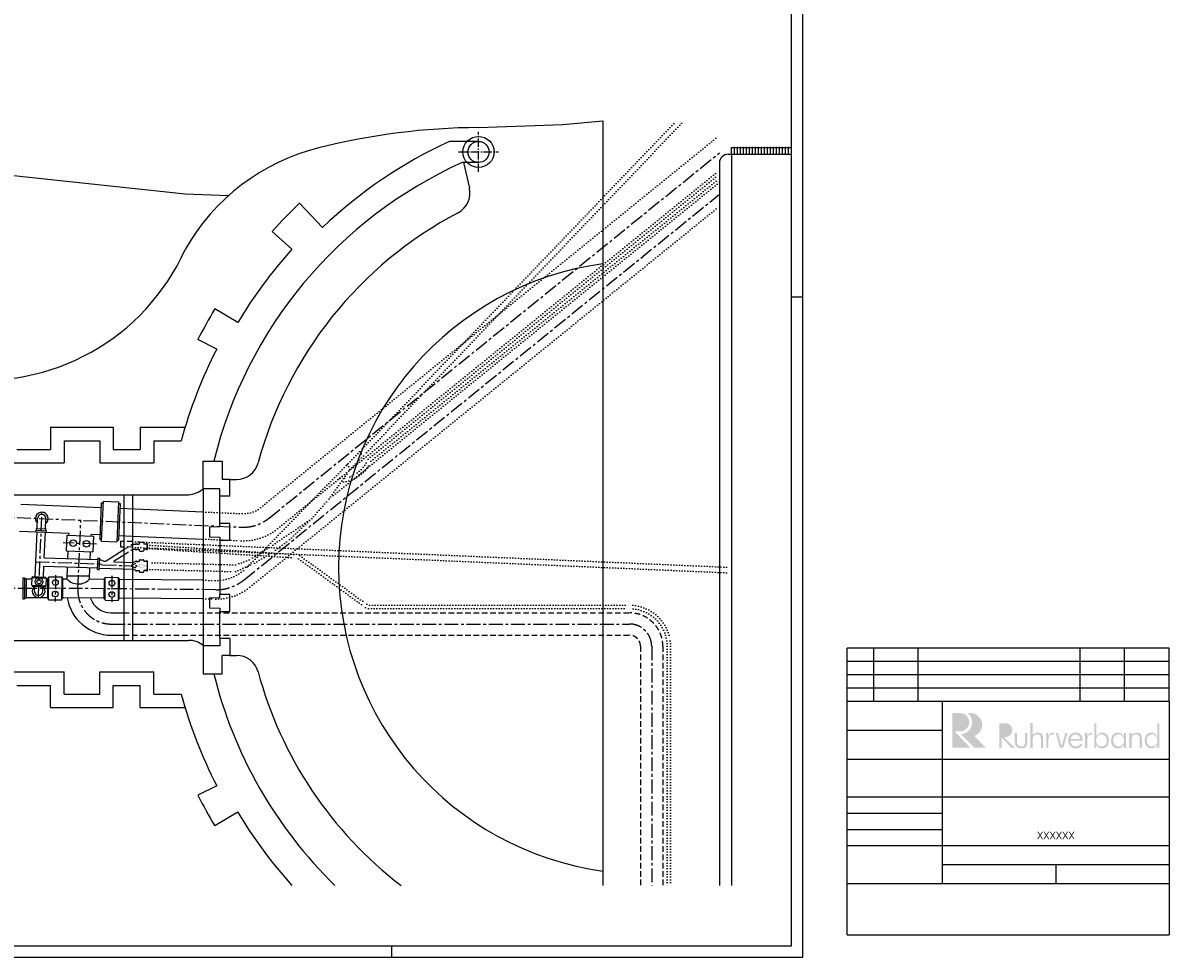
# Model space of a CAD drawing. Extents: x 0 to 143212, y -15822 to 84100.
# Tile 3 of 4: x 91596 to 143212, y 0 to 42050. Entities that reach past the tile are written whole.
import ezdxf
from ezdxf.enums import TextEntityAlignment as Align

# ---------------------------------------------------------------- set-up
doc = ezdxf.new("R2010")
doc.units = 0
doc.header["$LTSCALE"] = 500
for name, pattern in [('MITTE', [2, 1.25, -0.25, 0.25, -0.25]), ('MITTE2', [1.125, 0.75, -0.125, 0.125, -0.125]), ('PUNKT', [0.25, 0, -0.25]), ('VERDECKTX2', [0.75, 0.5, -0.25])]:
    doc.linetypes.add(name, pattern=pattern)
for name, color, linetype in [('MI25', 7, 'MITTE'), ('MI25K', 8, 'MITTE2'), ('P50', 1, 'PUNKT'), ('RAHMENA', 7, 'CONTINUOUS'), ('RAHMENI', 4, 'CONTINUOUS'), ('VE25', 7, 'VERDECKTX2'), ('VO10', 6, 'CONTINUOUS'), ('VO20', 5, 'CONTINUOUS'), ('VO25', 7, 'CONTINUOUS'), ('VO35', 2, 'CONTINUOUS'), ('VO50', 1, 'CONTINUOUS'), ('VO70', 4, 'CONTINUOUS')]:
    doc.layers.add(name, color=color, linetype=linetype)
doc.styles.add('035', font='iso8.shx', dxfattribs={"height": 350})

msp = doc.modelspace()

# ---------------------------------------------------------------- hatches: boundary and pattern name
at = {"layer": 'VO25'}
h = msp.add_hatch(color=256, dxfattribs=at)
edge = h.paths.add_edge_path()
edge.add_line((133447.5071787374, 10980.2407888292), (133801.9612878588, 10980.2407888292))
edge.add_arc((133801.5943809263, 10569.39565139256), 410.8453012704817, -91.24263089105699, 89.94883178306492, ccw=False)
edge.add_line((133792.6846663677, 10158.646970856), (133554.4126081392, 10158.64697085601))
edge.add_line((133554.4126081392, 10158.64697085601), (134264.7569968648, 9419.63004964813))
edge.add_line((134264.7569968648, 9419.63004964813), (133447.5071787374, 9419.63004964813))
edge.add_line((133447.5071787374, 9419.63004964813), (133447.5071787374, 10980.2407888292))
for points in [[(134259.42226027, 10980.2407888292), (134129.981632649, 10980.24078882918, -0.7118544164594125), (133841.0625120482, 10039.08813341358), (134447.5705093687, 9419.630049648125), (134963.3280936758, 9419.630049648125), (134434.3379847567, 9954.050261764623, 0.8607653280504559)], [(135678.6253941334, 9875.673978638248), (136128.0713948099, 9416.363629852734), (136255.6465441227, 9416.363629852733), (135779.3358624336, 9897.880495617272, 0.05438126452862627), (135878.2679783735, 9907.136459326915, 0.0783142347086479), (135995.247799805, 9946.819534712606, 0.1746204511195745), (136118.2483174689, 10073.10361755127, 0.05861649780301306), (136139.1602783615, 10138.2505876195, 0.05653488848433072), (136147.4847238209, 10226.17687151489, 0.03697733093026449), (136142.0377617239, 10283.24679032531, 0.05650725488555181), (136122.1791794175, 10351.00300271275, 0.0925536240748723), (136078.7958420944, 10419.47597579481, 0.09418764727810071), (135988.6797089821, 10489.77449698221, 0.08683255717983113), (135844.162179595, 10520.88859660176, 0.005928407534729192), (135796.0188471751, 10521.24987945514), (135574.5044472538, 10521.24972553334), (135574.5044472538, 9416.899216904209), (135678.6253941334, 9416.8992169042)], [(137218.1467353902, 10018.81028556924, -0.1166086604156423), (137346.9222806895, 10010.36906381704, -0.1098403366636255), (137381.9409090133, 9990.484462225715, -0.1609209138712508), (137428.4639600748, 9908.558684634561, -0.0314856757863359), (137436.951462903, 9845.788990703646), (137436.951462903, 9416.759229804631), (137537.0094745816, 9416.75922980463), (137537.0094745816, 9852.903561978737, 0.1225637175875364), (137499.464341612, 10014.67214280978, 0.1831574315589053), (137423.9891762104, 10083.06049390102, 0.2971284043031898), (137072.2677917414, 10010.38430576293), (137072.2677917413, 10530.21601331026), (136968.9201107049, 10530.21601331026), (136968.9201107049, 9416.759229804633), (137073.0737121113, 9416.759229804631), (137073.0737121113, 9782.45918038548, -0.07535286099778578), (137089.1741166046, 9903.933501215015, -0.2880656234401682)], [(136366.3969544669, 10086.57472196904), (136261.8859807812, 10086.57472196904), (136261.8859807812, 9674.786259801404, 0.101192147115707), (136302.5666940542, 9515.573108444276, 0.1090462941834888), (136368.1563874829, 9439.8387538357, 0.1472114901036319), (136512.0515230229, 9390.552464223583, 0.03975415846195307), (136602.728854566, 9392.675764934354, 0.1282860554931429), (136730.8011816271, 9440.846808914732, 0.1419477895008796), (136810.5806660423, 9555.88755887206, 0.07482367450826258), (136832.6062974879, 9673.574336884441), (136832.6062974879, 10086.57472196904), (136728.0953238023, 10086.57472196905), (136728.0953238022, 9670.183388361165, -0.0383524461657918), (136717.3544436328, 9609.950951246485, -0.06924278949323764), (136695.2936390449, 9556.495317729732, -0.09689173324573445), (136661.7904258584, 9518.51483654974, -0.1848161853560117), (136548.1247521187, 9484.686959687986, -0.1161552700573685), (136462.5082431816, 9501.83021134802, -0.126330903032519), (136403.0334930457, 9554.312296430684, -0.1387639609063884), (136366.69040077, 9690.00695096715), (136366.3969544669, 9693.714375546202)], [(137824.1154569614, 9949.019421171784, -0.2032118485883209), (137904.4990135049, 10006.8350552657, -0.06863341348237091), (137978.1107416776, 10013.14506679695, -0.1079066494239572), (138017.3421865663, 10002.43419372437), (138017.3421865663, 10106.45808304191, 0.09710353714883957), (137954.2497238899, 10105.38821485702, 0.279670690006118), (137813.7298649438, 9972.90672358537), (137779.3066225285, 9972.906723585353), (137779.3066225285, 10084.64361569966), (137678.2640533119, 10084.64361569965), (137678.2640533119, 9417.18388890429), (137779.3066225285, 9417.18388890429), (137779.3066225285, 9753.166734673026, 0.02050237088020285), (137781.8602380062, 9801.532691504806, -0.134440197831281)], [(138294.2046314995, 9419.200953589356), (138447.0144408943, 9419.200953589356), (138633.545031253, 10086.79918827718), (138536.8634844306, 10086.79918827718), (138370.6095361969, 9491.771626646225), (138204.3555879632, 10086.79918827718), (138107.6740411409, 10086.79918827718)]]:
    msp.add_hatch(color=256, dxfattribs=at).paths.add_polyline_path(points)
h = msp.add_hatch(color=256, dxfattribs=at)
edge = h.paths.add_edge_path()
edge.add_line((139935.9906618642, 9978.658480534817), (139935.9906618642, 10526.87321556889))
edge.add_line((139935.9906618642, 10526.87321556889), (139838.5573026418, 10526.8732155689))
edge.add_line((139838.5573026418, 10526.8732155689), (139838.5573026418, 9416.814650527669))
edge.add_line((139838.5573026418, 9416.814650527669), (139935.9906618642, 9416.814650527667))
edge.add_line((139935.9906618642, 9416.814650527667), (139935.9906618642, 9525.539517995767))
edge.add_line((139935.9906618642, 9525.539517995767), (139968.2496530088, 9525.539517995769))
edge.add_arc((140243.0959937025, 9692.324720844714), 321.4931023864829, 211.2506626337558, 235.3831109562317)
edge.add_arc((140181.854873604, 9603.606624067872), 213.6906187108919, 235.3831109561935, 263.6569952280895)
edge.add_arc((140195.5373508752, 9726.693859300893), 337.5359967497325, 263.6569952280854, 270.2506908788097)
edge.add_arc((140205.8621118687, 9558.070981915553), 169.141467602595, 267.0014461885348, 280.914500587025)
edge.add_arc((140176.9425713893, 9708.04360706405), 321.8769517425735, 280.9145005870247, 318.0633042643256)
edge.add_arc((140212.6983151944, 9675.920453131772), 273.8106409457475, 318.0633042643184, 342.0785294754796)
edge.add_arc((139725.5894160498, 9833.453942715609), 785.7597399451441, 342.0785294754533, 347.9305348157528)
edge.add_arc((140089.0789042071, 9755.731144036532), 414.0536175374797, 347.9305348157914, 384.6061484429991)
edge.add_arc((140152.3698151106, 9784.716201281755), 344.4413129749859, 24.60614844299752, 48.48594148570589)
edge.add_arc((140221.1896828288, 9862.464462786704), 240.6098805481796, 48.48594148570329, 71.89053068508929)
edge.add_arc((140169.2718464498, 9703.710496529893), 407.6376732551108, 71.89053068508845, 83.23113069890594)
edge.add_arc((140198.8240716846, 9952.693457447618), 156.9070432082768, 83.23113069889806, 93.68042410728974)
edge.add_arc((140206.0997055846, 9839.584317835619), 270.2499402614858, 93.68042410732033, 151.6028735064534)
edge.add_line((139968.3682851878, 9968.109809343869), (139935.9906618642, 9978.658480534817))
edge = h.paths.add_edge_path(flags=16)
edge.add_arc((140173.4215931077, 9756.501495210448), 276.1107260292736, 250.9241626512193, 268.9517836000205)
edge.add_arc((140172.703556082, 9717.25778457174), 236.8604470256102, 268.9517836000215, 307.4885041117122)
edge.add_arc((140195.5563208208, 9687.463105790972), 199.3108566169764, 307.4885041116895, 335.4639836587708)
edge.add_arc((140059.4475470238, 9749.594805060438), 348.9301948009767, 335.4639836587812, 360.5542942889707)
edge.add_arc((140054.5438365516, 9749.547363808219), 353.8341347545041, 0.5542942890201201, 25.15532276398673)
edge.add_arc((140222.0488264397, 9828.209750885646), 168.7782167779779, 25.15532276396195, 41.39839787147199)
edge.add_arc((140163.4684874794, 9776.567146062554), 246.8718448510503, 41.39839787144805, 88.91688971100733)
edge.add_arc((140163.7514821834, 9791.535585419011), 231.9007305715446, 88.91688971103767, 109.913345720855)
edge.add_arc((140153.4964449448, 9819.844209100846), 201.791862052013, 109.9133457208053, 131.181141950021)
edge.add_arc((140194.6561168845, 9772.796659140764), 264.3025855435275, 131.1811419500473, 163.5809832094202)
edge.add_arc((140241.5118245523, 9754.012990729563), 314.5931329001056, 162.7115780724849, 180.6884498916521)
edge.add_arc((140312.8250822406, 9765.21114727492), 386.1742604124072, 182.222827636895, 203.7566141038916)
edge.add_arc((140151.946609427, 9694.400756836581), 210.4016959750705, 203.7566141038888, 250.924162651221)
h = msp.add_hatch(color=256, dxfattribs=at)
edge = h.paths.add_edge_path()
edge.add_arc((142417.2362876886, 9647.319152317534), 258.209490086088, 263.7629323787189, 295.8251514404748)
edge.add_arc((142417.7517857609, 9646.253986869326), 257.026140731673, 295.8251514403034, 331.7432287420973)
edge.add_line((142644.1493536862, 9524.571702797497), (142675.9946690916, 9524.571702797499))
edge.add_line((142675.9946690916, 9524.571702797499), (142675.9946690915, 9415.232250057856))
edge.add_line((142675.9946690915, 9415.232250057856), (142775.8001290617, 9415.232250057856))
edge.add_line((142775.8001290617, 9415.232250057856), (142775.8001290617, 10526.94316553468))
edge.add_line((142775.8001290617, 10526.94316553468), (142675.9946690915, 10526.94316553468))
edge.add_line((142675.9946690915, 10526.94316553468), (142675.9946690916, 9903.392497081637))
edge.add_arc((142395.6546367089, 9822.52335230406), 291.7710615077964, 16.0911612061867, 70.85283170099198)
edge.add_arc((142423.8073004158, 9903.607450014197), 205.9386470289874, 70.85283170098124, 91.22047823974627)
edge.add_arc((142426.083074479, 9796.786597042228), 312.7837394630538, 91.22047823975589, 121.845871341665)
edge.add_arc((142383.7529279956, 9864.936246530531), 232.5577086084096, 121.8458713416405, 142.7395587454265)
edge.add_arc((142560.2355479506, 9730.684978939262), 454.2997163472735, 142.7395587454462, 157.3199264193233)
edge.add_arc((142473.7921489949, 9766.809717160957), 360.6116278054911, 157.3199264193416, 182.0384851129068)
edge.add_arc((142877.5090641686, 9781.179332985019), 764.58419303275, 182.0384851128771, 188.8150975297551)
edge.add_arc((142468.2784623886, 9717.71666698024), 350.4619943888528, 188.8150975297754, 232.0137729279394)
edge.add_arc((142355.4577107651, 9573.241118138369), 167.1543125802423, 232.0137729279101, 246.3287696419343)
edge.add_arc((142455.4839108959, 9801.418393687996), 416.2930486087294, 246.3287696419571, 259.3787386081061)
edge.add_line((142378.7544051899, 9392.257685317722), (142389.1837628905, 9390.638033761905))
edge = h.paths.add_edge_path(flags=16)
edge.add_line((142675.9946690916, 9831.390388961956), (142675.9946690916, 9662.964113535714))
edge.add_arc((142445.6007103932, 9717.446663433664), 236.7482300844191, 270.2251123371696, 346.69535414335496, ccw=False)
edge.add_arc((142445.6089272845, 9715.355304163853), 234.6568546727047, 196.0636099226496, 270.2251123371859, ccw=False)
edge.add_arc((142570.2993384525, 9751.25956585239), 364.4136064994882, 162.722673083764, 196.0636099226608, ccw=False)
edge.add_arc((142442.6393203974, 9790.96582217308), 230.7211721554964, 92.38897280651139, 162.7226730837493, ccw=False)
edge.add_arc((142454.0514108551, 9804.103631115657), 218.3976423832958, 27.859213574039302, 95.52552311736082, ccw=False)
edge.add_arc((142345.9239950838, 9746.951623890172), 340.7000952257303, 14.349671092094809, 27.859213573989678, ccw=False)
h = msp.add_hatch(color=256, dxfattribs=at)
h.paths.add_polyline_path([(138779.7907722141, 9680.622872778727, -0.08693984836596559), (138776.1637806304, 9747.109340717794), (139316.3977666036, 9747.109340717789), (139316.3977666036, 9761.445683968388, 0.1532867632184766), (139251.8320425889, 9988.208054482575, 0.1331739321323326), (139152.45156853, 10076.05826762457, 0.1204172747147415), (139005.4650876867, 10108.83815387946, 0.05685288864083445), (138894.2786483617, 10093.86727086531, 0.06961148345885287), (138837.1091661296, 10070.60610942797, 0.173102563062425), (138699.7534876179, 9908.378249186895, 0.1634020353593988), (138689.4514966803, 9620.867492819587, 0.1730134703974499), (138821.574438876, 9439.946369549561, 0.1484974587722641), (138984.2371734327, 9389.172068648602, 0.01141813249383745), (139008.0367472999, 9388.838532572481, 0.2611646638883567), (139311.593294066, 9560.252895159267), (139223.4603661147, 9610.651323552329, -0.04612051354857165), (139153.5107302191, 9527.67504306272, -0.07064227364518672), (139127.4874947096, 9508.414648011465, -0.1277341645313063), (139008.1344263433, 9478.952920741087, -0.0411612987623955), (138964.9242580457, 9483.042433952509, -0.04280243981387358), (138937.5426462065, 9490.390783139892, -0.0819346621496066), (138861.4108833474, 9533.100463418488, -0.0762055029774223), (138828.2152492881, 9569.170165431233, -0.09121912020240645)])
h.paths.add_polyline_path([(138776.1222906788, 9815.239500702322, -0.3946065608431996), (139000.9600765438, 10021.57840207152, -0.1051787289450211), (139098.2448920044, 9999.950040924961, -0.1463455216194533), (139166.4230677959, 9940.276443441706, -0.1088587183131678), (139211.2630429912, 9815.23950070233)], flags=16)
h = msp.add_hatch(color=256, dxfattribs=at)
edge = h.paths.add_edge_path()
edge.add_arc((139763.9076708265, 9817.589723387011), 233.7853488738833, 163.1976434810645, 177.4911017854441)
edge.add_arc((136470.7389340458, 9961.884993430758), 3062.543132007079, 355.77606927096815, 357.4911017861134, ccw=False)
edge.add_line((139524.96358896, 9736.31417812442), (139524.96358896, 9416.95141837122))
edge.add_line((139524.96358896, 9416.95141837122), (139422.4846234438, 9416.95141837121))
edge.add_line((139422.4846234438, 9416.95141837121), (139422.4846234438, 10086.54548914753))
edge.add_line((139422.4846234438, 10086.54548914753), (139524.96358896, 10086.54548914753))
edge.add_line((139524.96358896, 10086.54548914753), (139524.96358896, 9972.75255525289))
edge.add_line((139524.96358896, 9972.75255525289), (139561.2565496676, 9972.752555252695))
edge.add_arc((139734.3482176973, 9929.513589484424), 178.4105762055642, 81.05820899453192, 165.97433427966, ccw=False)
edge.add_line((139762.0787437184, 10105.7558989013), (139762.0787437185, 10003.11538311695))
edge.add_arc((139714.7716429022, 9908.738897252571), 105.569327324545, 63.37725119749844, 89.07693332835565)
edge.add_arc((139712.5341402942, 9769.866626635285), 244.4596220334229, 89.07693332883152, 108.8498263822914)
edge.add_arc((139669.1268385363, 9897.012191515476), 110.10863203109, 108.8498263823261, 139.9963530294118)
edge.add_arc((139763.6873347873, 9817.656256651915), 233.5551866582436, 139.9963530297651, 163.1976434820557)
h = msp.add_hatch(color=256, dxfattribs=at)
edge = h.paths.add_edge_path()
edge.add_line((141174.8710143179, 9524.968781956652), (141174.8710143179, 9416.317344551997))
edge.add_line((141174.8710143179, 9416.317344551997), (141273.5540788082, 9416.317344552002))
edge.add_line((141273.5540788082, 9416.317344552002), (141273.5540788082, 10087.32433503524))
edge.add_line((141273.5540788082, 10087.32433503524), (141174.8710143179, 10087.32433503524))
edge.add_line((141174.8710143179, 10087.32433503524), (141174.8710143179, 9972.748031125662))
edge.add_line((141174.8710143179, 9972.748031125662), (141142.9271840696, 9972.748031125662))
edge.add_arc((140890.0695967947, 9819.914071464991), 295.4575750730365, 31.14989963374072, 66.81167909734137)
edge.add_arc((140923.8621328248, 9898.802372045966), 209.6362521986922, 66.81167909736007, 81.76942514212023)
edge.add_arc((140911.7880250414, 9815.3294245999), 293.9779206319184, 81.76942514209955, 102.7645790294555)
edge.add_arc((140912.3277431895, 9812.947029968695), 296.4206854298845, 102.7645790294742, 137.7180295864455)
edge.add_arc((140952.6396531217, 9776.289195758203), 350.9078113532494, 137.7180295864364, 168.4129409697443)
edge.add_arc((141172.9252512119, 9731.122904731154), 575.7760807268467, 168.4129409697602, 177.5107415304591)
edge.add_arc((140858.7052244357, 9745.028139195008), 261.2487391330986, 177.564447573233, 188.2203726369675)
edge.add_arc((141060.6580456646, 9756.077962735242), 463.0541181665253, 186.0001315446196, 206.2632875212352)
edge.add_arc((140846.3366197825, 9650.324533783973), 224.0615213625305, 206.2632875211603, 218.8445515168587)
edge.add_arc((140975.1293372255, 9754.041524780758), 389.4240875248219, 218.844551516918, 235.4530693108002)
edge.add_arc((140867.3781377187, 9597.537335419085), 199.4138712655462, 235.4530693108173, 251.0582142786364)
edge.add_arc((140914.8777565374, 9735.94290902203), 345.7433508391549, 251.0582142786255, 269.9973491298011)
edge.add_arc((140914.8738192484, 9650.842535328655), 260.6429770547, 269.997349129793, 331.1226979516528)
edge.add_line((141143.1073831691, 9524.968781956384), (141174.8710143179, 9524.968781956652))
edge = h.paths.add_edge_path(flags=16)
edge.add_arc((140912.9629178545, 9730.129777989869), 267.7571615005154, 317.2474786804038, 344.5470493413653)
edge.add_arc((140807.9357552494, 9759.1188752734), 376.7116076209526, 344.5535957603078, 358.974805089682)
edge.add_arc((140884.7063815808, 9756.203785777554), 299.9050727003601, 359.2692159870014, 391.9603731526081)
edge.add_arc((140945.6250264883, 9793.617094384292), 228.4172896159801, 32.08685484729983, 92.01535066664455)
edge.add_arc((140928.7900627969, 9811.954219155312), 210.1233192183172, 87.59915287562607, 137.7202356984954)
edge.add_arc((140987.2526705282, 9759.755969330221), 288.4952890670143, 137.8614298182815, 181.5039368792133)
edge.add_arc((140998.0416966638, 9747.107749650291), 299.2280004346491, 179.0279162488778, 222.3219430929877)
edge.add_arc((140909.5579456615, 9666.531764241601), 179.5540115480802, 222.3219430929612, 240.8709305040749)
edge.add_arc((140934.2326001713, 9710.810487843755), 230.2436943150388, 240.8709305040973, 271.0894416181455)
edge.add_arc((140933.2547047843, 9762.233643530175), 281.6761473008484, 271.0894416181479, 295.939674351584)
edge.add_arc((140978.2136405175, 9669.807305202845), 178.8951475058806, 295.9396743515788, 317.2474786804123)
h = msp.add_hatch(color=256, dxfattribs=at)
edge = h.paths.add_edge_path()
edge.add_arc((141761.1578831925, 9811.537080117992), 297.2181516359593, 67.05371164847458, 141.7293503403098, ccw=False)
edge.add_arc((141824.1408143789, 9960.303157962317), 135.6687921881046, 41.49521935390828, 67.0537116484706, ccw=False)
edge.add_arc((141752.1198079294, 9896.595066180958), 231.8235961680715, 5.532226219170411, 41.495219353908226, ccw=False)
edge.add_arc((150828.8486917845, 10775.73750351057), 8887.381339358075, 185.5322262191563, 185.9820823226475)
edge.add_line((141989.8632752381, 9849.517293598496), (141989.8632752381, 9417.08122601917))
edge.add_line((141989.8632752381, 9417.08122601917), (141889.647094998, 9417.08122601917))
edge.add_line((141889.647094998, 9417.08122601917), (141889.647094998, 9831.994847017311))
edge.add_arc((141157.1866812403, 9786.329163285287), 733.8825603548, 3.567522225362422, 9.311106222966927)
edge.add_arc((141769.7071534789, 9886.755156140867), 113.1839950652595, 9.311106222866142, 22.34582910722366)
edge.add_arc((141702.8560597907, 9859.275037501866), 185.462800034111, 22.34582910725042, 43.26265465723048)
edge.add_arc((141769.6864276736, 9922.170598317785), 93.69052948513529, 43.26265465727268, 73.48011256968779)
edge.add_arc((141718.0284115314, 9747.998083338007), 275.3622543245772, 73.48011256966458, 92.03942391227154)
edge.add_arc((141706.941479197, 9850.874663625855), 172.3160637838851, 89.57187201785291, 145.1156566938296)
edge.add_arc((141692.0676446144, 9861.244753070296), 154.1840558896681, 145.1156566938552, 169.2604763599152)
edge.add_arc((142343.1094528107, 9737.763931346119), 816.8324916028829, 169.2604763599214, 176.4848090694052)
edge.add_line((141527.8137682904, 9787.846524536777), (141527.8137682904, 9417.08122601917))
edge.add_line((141527.8137682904, 9417.08122601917), (141426.5305250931, 9417.08122601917))
edge.add_line((141426.5305250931, 9417.08122601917), (141426.5305250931, 10087.00729812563))
edge.add_line((141426.5305250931, 10087.00729812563), (141527.8137682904, 10087.00729812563))
edge.add_line((141527.8137682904, 10087.00729812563), (141527.8137682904, 9995.627149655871))

# ---------------------------------------------------------------- linework, layer by layer
at = {"layer": 'MI25'}
for p, q in [((102679.800582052, 19758.81226372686), (122961.7999687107, 36203.67663128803)), ((101557.6339705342, 16982.20876492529), (122961.7999687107, 34336.93795263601)), ((90331.79996871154, 19831.18586582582), (101449.5203257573, 19352.30404479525)), ((92292.55892804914, 16183.25808804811), (92458.13891532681, 20027.36307268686)), ((94069.74385023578, 16564.38324153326), (94203.27433504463, 19664.42697685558)), ((94907.4156049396, 18583.62553064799), (93408.80518208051, 18648.17628973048)), ((92174.40066796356, 17797.13221392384), (95025.15549928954, 17700.16776387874)), ((95137.50321463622, 17666.56920962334), (95072.4263763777, 17690.81542822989)), ((95184.77409172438, 17657.21687397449), (96437.01934509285, 17614.62349800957)), ((96685.79996871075, 17712.53700513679), (96468.38657601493, 17628.97560722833)), ((96685.79996871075, 17502.0824606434), (96468.38657601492, 17600.43388526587)), ((93062.81690356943, 17189.76260832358), (93052.50657629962, 16007.84704325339)), ((95607.02528482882, 17167.56845010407), (95596.71495755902, 15985.65288503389)), ((7367.799968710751, 16602.25808804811), (92661.79996871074, 16602.25808804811)), ((100280.583908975, 16535.79635580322), (92661.79996871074, 16602.25808804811)), ((95577.04621354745, 14990.75808804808), (118911.7999687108, 14990.75808804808)), ((119911.7999687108, 13990.75808804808), (119911.7999687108, 3221.363111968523))]:
    msp.add_line(p, q, dxfattribs=at)
for centre, radius, start, end in [((101528.2077010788, 21179.11015026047), 1828.5, 267.533580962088, 309.035512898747), ((95577.04621354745, 16499.45808804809), 1508.7, 177.5335809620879, 270), ((100298.0300536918, 18535.7202623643), 2000, 269.5001984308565, 309.035512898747), ((118911.7999687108, 13990.75808804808), 1000, 0, 90)]:
    msp.add_arc(centre, radius, start, end, dxfattribs=at)
at = {"layer": 'MI25K'}
for p, q in [((112111.7999687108, 35340.75808804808), (112111.7999687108, 37140.75808804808)), ((111211.7999687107, 36240.75808804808), (113011.7999687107, 36240.75808804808))]:
    msp.add_line(p, q, dxfattribs=at)
at = {"layer": 'P50'}
for p, q in [((106756.0850008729, 22752.11447268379), (106914.6295563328, 22556.57618761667)), ((106194.1797005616, 22174.89043759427), (106366.0147153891, 21962.96058597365)), ((106072.9065503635, 21551.82736051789), (106072.9065503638, 21551.82736051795)), ((104604.6079634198, 19740.75808804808), (105380.2941730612, 20621.08609102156)), ((96535.79996871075, 18699.55500333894), (123511.7999687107, 17542.13618077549)), ((96535.79996871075, 18449.32499888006), (123511.7999687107, 17291.90617631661)), ((120609.7999687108, 13990.75808804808), (120609.7999687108, 3221.363111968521)), ((120761.7999687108, 13990.75808804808), (120761.7999687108, 3221.363111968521))]:
    msp.add_line(p, q, dxfattribs=at)
at = {"layer": 'P50', "ltscale": 0.25}
for p, q in [((96715.79996871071, 17618.79677914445), (96835.79996871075, 17618.79677914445)), ((96715.7999687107, 17593.52636492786), (96835.79996871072, 17593.52636492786)), ((96835.79996871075, 17650.58789771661), (96835.79996871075, 17561.73524635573)), ((96860.79996871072, 17675.58789771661), (97010.79996871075, 17675.58789771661)), ((97035.79996871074, 17650.58789771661), (97035.79996871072, 17561.73524635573)), ((97185.7999687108, 17618.79677914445), (97035.79996871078, 17618.79677914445)), ((97185.7999687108, 17593.52636492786), (97035.79996871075, 17593.52636492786)), ((96860.79996871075, 17536.73524635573), (97010.79996871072, 17536.73524635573))]:
    msp.add_line(p, q, dxfattribs=at)
at = {"layer": 'P50'}
for points in [[(99711.79996871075, 16959.77403023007), (100251.1396608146, 16955.06915206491, 0.2046806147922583), (101701.6877918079, 17559.92363493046), (106891.0492047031, 22890.75808804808), (121015.5948644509, 37640.87750545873)], [(99711.79996871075, 20038.82772583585), (101475.7494508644, 19961.23941328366, 0.1830920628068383), (102295.9362883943, 20232.2448925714), (122961.7999686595, 36988.350579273)], [(99711.79996871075, 18815.48060126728), (101422.9821181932, 18741.77358242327, 0.1821880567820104), (103063.6648757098, 19285.37963488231), (122961.7999686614, 35419.00268322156)], [(105967.1614956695, 21639.56608349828), (106072.9065503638, 21551.82736051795, 0.2557629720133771), (107140.6028578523, 22417.52706929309), (107140.6028578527, 22417.52706929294), (122961.7999686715, 35245.52472671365)], [(105846.7684402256, 21541.95009259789), (106028.7686465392, 21390.9409912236), (106028.7686465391, 21390.9409912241, 0.2612430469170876), (107265.7209822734, 22323.28848744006), (107265.7209822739, 22323.28848743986), (122961.7999686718, 35049.83901695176)], [(99711.79996871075, 16121.74214586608), (100276.9289416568, 16116.81229737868, 0.1742371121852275), (101821.5209911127, 16656.74810621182), (122961.7999686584, 33797.51484476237)], [(97185.79996871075, 18548.92302499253), (103946.1436786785, 18119.67197847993, -0.1424311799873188), (104065.8971065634, 18076.45061121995), (107076.5440399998, 15884.43768079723, 0.1586433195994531), (107210.7453345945, 15840.75808804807), (118911.7999687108, 15840.75808804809)], [(97185.79996871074, 18396.13123186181), (103893.1357462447, 17970.24594771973, -0.1424311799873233), (104012.8891741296, 17927.02458045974), (107027.0713570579, 15732.43768079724, 0.1586433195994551), (107161.2726516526, 15688.75808804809), (118911.7999687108, 15688.75808804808)]]:
    msp.add_lwpolyline(points, format="xyb", dxfattribs=at)
for points in [[(122961.7999686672, 34876.36106043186), (105380.2941730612, 20621.08609102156), (106315.1544251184, 21940.75808804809), (107070.9032212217, 22717.1102053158), (121361.7321074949, 37640.87750545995)], [(97185.79996871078, 17454.11063004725), (101161.7999687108, 17351.16357844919), (102026.5658777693, 17731.60709239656), (102974.1458916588, 18309.7665795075), (103593.5594783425, 18789.51590433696), (104604.6079634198, 19740.75808804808), (102685.0094314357, 18435.72008429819), (101785.8061255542, 17875.74126107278), (101161.7999687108, 17655.26546242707), (97185.79996871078, 17758.21251402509)]]:
    msp.add_lwpolyline(points, dxfattribs=at)
at = {"layer": 'P50', "ltscale": 0.5}
for centre, start, end in [((96860.79996871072, 17650.58789771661), 89.99999999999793, 180), ((96860.79996871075, 17561.73524635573), 180, 270), ((97010.79996871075, 17650.58789771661), 359.9999999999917, 89.99999999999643), ((97010.79996871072, 17561.73524635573), 269.9999999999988, 359.9999999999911)]:
    msp.add_arc(centre, 25, start, end, dxfattribs=at)
at = {"layer": 'P50'}
for radius in [1850.000000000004, 1697.999999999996]:
    msp.add_arc((118911.7999687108, 13990.75808804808), radius, 0, 90, dxfattribs=at)
at = {"layer": 'RAHMENA'}
for p, q in [((126711.7999687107, 2.381566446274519e-06), (126711.7999687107, 84100.00000238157)), ((126711.7999687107, 29700.00000238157), (126211.7999687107, 29700.00000238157)), ((-0.0001603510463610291, 2.381566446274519e-06), (126711.7999687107, 2.381566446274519e-06))]:
    msp.add_line(p, q, dxfattribs=at)
at = {"layer": 'RAHMENI'}
for p, q in [((126211.7999687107, 500.0000023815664), (126211.7999687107, 83600.00000238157)), ((2499.999839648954, 500.0000023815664), (126211.7999687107, 500.0000023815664))]:
    msp.add_line(p, q, dxfattribs=at)
at = {"layer": 'VE25'}
for p, q in [((96535.79996871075, 18699.55500333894), (96135.79996871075, 18716.717204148)), ((96135.79996871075, 18340.75808804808), (96535.79996871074, 18590.8614922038)), ((96535.79996871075, 18449.32499888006), (96135.79996871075, 18466.48719968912)), ((96135.79996871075, 18104.88115362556), (96535.79996871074, 18354.98455778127)), ((96135.79996871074, 15493.65808804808), (118911.7999687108, 15493.65808804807)), ((96135.79996871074, 14487.85808804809), (118911.7999687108, 14487.85808804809)), ((119408.8999687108, 13990.75808804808), (119408.8999687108, 3221.363111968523)), ((120414.6999687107, 13990.75808804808), (120414.6999687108, 3221.363111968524))]:
    msp.add_line(p, q, dxfattribs=at)
for radius in [1502.899999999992, 497.1000000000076]:
    msp.add_arc((118911.7999687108, 13990.75808804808), radius, 0, 90, dxfattribs=at)
at = {"layer": 'VO20'}
for p, q in [((123646.7999687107, 36140.75808804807), (123646.7999687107, 36440.75808804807)), ((123781.7999687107, 36140.75808804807), (123781.7999687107, 36440.75808804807)), ((123916.7999687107, 36140.75808804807), (123916.7999687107, 36440.75808804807)), ((124051.7999687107, 36140.75808804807), (124051.7999687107, 36440.75808804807)), ((124186.7999687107, 36140.75808804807), (124186.7999687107, 36440.75808804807)), ((124321.7999687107, 36140.75808804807), (124321.7999687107, 36440.75808804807)), ((124456.7999687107, 36140.75808804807), (124456.7999687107, 36440.75808804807)), ((124591.7999687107, 36140.75808804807), (124591.7999687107, 36440.75808804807)), ((124726.7999687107, 36140.75808804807), (124726.7999687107, 36440.75808804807)), ((124861.7999687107, 36140.75808804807), (124861.7999687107, 36440.75808804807)), ((124996.7999687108, 36140.75808804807), (124996.7999687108, 36440.75808804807)), ((125131.7999687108, 36140.75808804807), (125131.7999687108, 36440.75808804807)), ((125266.7999687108, 36140.75808804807), (125266.7999687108, 36440.75808804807)), ((125401.7999687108, 36140.75808804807), (125401.7999687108, 36440.75808804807)), ((125536.7999687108, 36140.75808804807), (125536.7999687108, 36440.75808804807)), ((125671.7999687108, 36140.75808804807), (125671.7999687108, 36440.75808804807)), ((125806.7999687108, 36140.75808804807), (125806.7999687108, 36440.75808804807)), ((125941.7999687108, 36140.75808804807), (125941.7999687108, 36440.75808804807)), ((126076.7999687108, 36140.75808804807), (126076.7999687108, 36440.75808804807))]:
    msp.add_line(p, q, dxfattribs=at)
at = {"layer": 'VO25'}
for p, q in [((117711.7999687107, 37640.87750542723), (117711.7999687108, 3221.363111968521)), ((123361.7999687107, 36140.75808804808), (126211.7999687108, 36140.75808804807)), ((123511.7999687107, 36440.75808804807), (126211.7999687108, 36440.75808804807)), ((123511.7999687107, 36140.75808804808), (123511.7999687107, 36440.75808804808)), ((123511.7999687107, 36140.75808804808), (123511.7999687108, 3221.363111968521)), ((111441.2754240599, 35765.75808804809), (111701.5440296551, 34611.38640040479)), ((122961.7999687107, 35740.75808804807), (122961.7999687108, 3221.363111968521)), ((92844.79996871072, 23850.75808804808), (92844.79996871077, 22850.75808804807)), ((92844.79996871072, 23850.75808804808), (95664.79996871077, 23850.75808804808)), ((95664.79996871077, 23850.75808804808), (95664.79996871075, 22850.75808804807)), ((96882.79996871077, 23850.75808804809), (96882.79996871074, 22850.75808804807)), ((96882.79996871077, 23850.75808804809), (98901.7444400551, 23850.75808804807)), ((91321.79996871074, 22850.75808804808), (92844.79996871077, 22850.75808804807)), ((95664.79996871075, 22850.75808804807), (96882.79996871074, 22850.75808804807)), ((100911.7999687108, 21502.75808804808), (101219.3815306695, 21502.75808804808)), ((99711.79996871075, 21077.33727249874), (99711.79996871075, 14019.7122750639)), ((91498.84960714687, 20392.59023279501), (95115.4790488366, 20236.80846842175)), ((95124.68368940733, 20450.50340391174), (95053.67785441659, 18802.03193876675)), ((95124.68368940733, 20450.50340391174), (95199.61421055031, 20447.27586595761)), ((95202.84174850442, 20522.20638710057), (95125.38083760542, 18723.87387966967)), ((95202.84174850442, 20522.20638710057), (95902.193279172, 20492.08269952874)), ((95902.193279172, 20492.08269952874), (95824.732368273, 18693.75019209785)), ((95898.9657412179, 20417.15217838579), (95973.89626236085, 20413.92464043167)), ((95973.89626236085, 20413.92464043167), (95902.8904273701, 18765.45317528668)), ((95964.69162179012, 20200.22970494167), (99711.79996871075, 20038.82772583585)), ((92238.5971826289, 19287.51849839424), (92258.44038364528, 19748.19825319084)), ((92613.24978834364, 19271.38080862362), (92633.09298936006, 19732.06056342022)), ((91446.25305329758, 19171.50863863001), (93674.5419370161, 19075.52789760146)), ((92145.1916397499, 17119.01541491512), (92232.14210672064, 19137.65745610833)), ((92182.18842595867, 19139.80914807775), (92185.41596391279, 19214.7396692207)), ((92185.41596391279, 19214.7396692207), (92659.97593115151, 19194.29859551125)), ((92210.39280429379, 19213.663823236), (92213.6203422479, 19288.59434437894)), ((92213.6203422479, 19288.59434437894), (92638.22662872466, 19270.30496263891)), ((92557.26844453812, 17971.71793083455), (92606.7947124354, 19121.51976633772)), ((92634.99909077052, 19195.37444149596), (92638.22662872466, 19270.30496263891)), ((92656.7483931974, 19119.36807436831), (92659.97593115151, 19194.29859551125)), ((93573.72806815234, 18991.39697915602), (93543.60438058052, 18292.04544848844)), ((93573.72806815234, 18991.39697915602), (94772.61640643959, 18939.75637189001)), ((93670.73811619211, 18987.2183933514), (93674.54193701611, 19075.52789760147)), ((94675.60635839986, 18943.93495769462), (94679.41017922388, 19032.24446194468)), ((94679.4101792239, 19032.24446194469), (95062.88249498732, 19015.72687425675)), ((94772.61640643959, 18939.75637189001), (94742.49271886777, 18240.40484122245)), ((95053.67785441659, 18802.03193876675), (95128.60837555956, 18798.80440081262)), ((95125.38083760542, 18723.87387966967), (95824.732368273, 18693.75019209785)), ((95827.95990622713, 18768.6807132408), (95902.8904273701, 18765.45317528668)), ((95912.09506794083, 18979.14811077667), (96535.79996871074, 18952.28280664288)), ((95985.79996871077, 18723.1530294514), (95985.79996871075, 18472.92302499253)), ((95985.79996871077, 18723.1530294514), (96135.79996871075, 18716.717204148)), ((96535.79996871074, 18952.28280664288), (99711.79996871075, 18815.48060126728)), ((96535.79996871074, 18590.8614922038), (96685.79996871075, 18590.8614922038)), ((96685.79996871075, 18620.86149220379), (96685.79996871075, 18590.8614922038)), ((96685.79996871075, 18620.86149220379), (96715.79996871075, 18620.8614922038)), ((96715.79996871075, 18620.8614922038), (96715.79996871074, 18590.86149220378)), ((96715.79996871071, 18590.86149220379), (96835.79996871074, 18590.86149220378)), ((96835.79996871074, 18647.92302499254), (96835.79996871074, 18590.86149220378)), ((96860.79996871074, 18672.92302499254), (97010.79996871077, 18672.92302499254)), ((97035.79996871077, 18647.92302499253), (97035.79996871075, 18590.86149220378)), ((97155.7999687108, 18590.86149220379), (97035.79996871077, 18590.86149220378)), ((97155.79996871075, 18620.8614922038), (97155.79996871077, 18590.86149220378)), ((97185.79996871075, 18620.86149220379), (97155.79996871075, 18620.8614922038)), ((97185.79996871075, 18620.86149220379), (97185.79996871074, 18324.98455778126)), ((93543.60438058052, 18292.04544848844), (94742.49271886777, 18240.40484122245)), ((93625.43175214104, 17935.38584554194), (93640.61442862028, 18287.86686268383)), ((94630.69157449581, 17901.19333457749), (94645.48267082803, 18244.58342702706)), ((95340.22944985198, 17843.3208505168), (96135.79996871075, 18340.75808804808)), ((95704.77276606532, 17835.37772696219), (96135.79996871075, 18104.88115362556)), ((95985.79996871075, 18472.92302499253), (96135.79996871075, 18466.48719968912)), ((96535.79996871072, 18354.98455778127), (96685.79996871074, 18354.98455778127)), ((96685.79996871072, 18354.98455778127), (96685.79996871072, 18324.98455778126)), ((96685.79996871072, 18324.98455778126), (96715.79996871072, 18324.98455778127)), ((96715.7999687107, 18354.98455778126), (96835.79996871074, 18354.98455778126)), ((96715.79996871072, 18354.98455778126), (96715.79996871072, 18324.98455778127)), ((96835.79996871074, 18354.98455778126), (96835.79996871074, 18297.92302499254)), ((96860.79996871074, 18272.92302499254), (97010.79996871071, 18272.92302499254)), ((97155.79996871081, 18354.98455778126), (97035.79996871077, 18354.98455778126)), ((97035.79996871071, 18354.98455778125), (97035.79996871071, 18297.92302499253)), ((97155.79996871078, 18354.98455778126), (97155.79996871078, 18324.98455778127)), ((97185.79996871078, 18324.98455778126), (97155.79996871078, 18324.98455778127)), ((92519.84424546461, 17102.87772514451), (92541.13009437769, 17597.04999351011)), ((92541.1300943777, 17597.0499935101), (94964.82771737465, 17514.61129885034)), ((92557.26844453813, 17971.71793083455), (94980.96606753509, 17889.27923617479)), ((93585.71037639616, 17013.21438624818), (93609.29340198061, 17560.71790821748)), ((94961.60004734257, 17439.67771138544), (94984.19373756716, 17964.2128236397)), ((94984.19373756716, 17964.2128236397), (95059.15345786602, 17961.6631732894)), ((95036.55976764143, 17437.12806103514), (95059.15345786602, 17961.6631732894)), ((95208.33599803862, 17829.94484683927), (95055.92578783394, 17886.72958582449)), ((95717.17683117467, 17789.1946815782), (96566.21569815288, 17760.31580855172)), ((96685.79996871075, 17806.27723112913), (96566.2156981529, 17760.31580855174)), ((96685.79996871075, 17618.79677914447), (96661.08689878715, 17609.29847435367)), ((96685.79996871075, 17598.11900834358), (96661.08689878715, 17609.29847435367)), ((96685.79996871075, 17836.27723112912), (96685.79996871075, 17806.27723112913)), ((96685.79996871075, 17836.27723112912), (96715.79996871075, 17836.27723112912)), ((96685.79996871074, 17623.52636492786), (96685.79996871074, 17618.79677914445)), ((96685.79996871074, 17623.52636492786), (96715.79996871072, 17623.52636492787)), ((96685.79996871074, 17598.11900834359), (96685.79996871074, 17588.79677914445)), ((96685.79996871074, 17598.11900834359), (96685.79996871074, 17593.52636492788)), ((96685.79996871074, 17588.79677914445), (96715.79996871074, 17588.79677914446)), ((96715.79996871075, 17836.27723112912), (96715.79996871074, 17806.2772311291)), ((96715.79996871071, 17806.27723112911), (96835.79996871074, 17806.2772311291)), ((96715.79996871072, 17623.52636492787), (96715.79996871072, 17618.79677914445)), ((96715.79996871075, 17593.52636492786), (96715.79996871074, 17588.79677914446)), ((96835.79996871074, 17863.33876391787), (96835.79996871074, 17806.2772311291)), ((96860.79996871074, 17888.33876391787), (97010.79996871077, 17888.33876391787)), ((97035.79996871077, 17863.33876391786), (97035.79996871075, 17806.2772311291)), ((97155.7999687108, 17806.27723112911), (97035.79996871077, 17806.2772311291)), ((97185.79996871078, 17836.27723112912), (97155.79996871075, 17836.27723112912)), ((97155.79996871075, 17836.27723112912), (97155.79996871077, 17806.2772311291)), ((97185.79996871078, 17836.27723112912), (97185.79996871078, 17376.04591294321)), ((91595.79996871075, 17071.25808804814), (91670.79996871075, 17071.25808804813)), ((91595.79996871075, 17071.25808804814), (91595.79996871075, 16133.25808804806)), ((91670.79996871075, 17071.25808804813), (91670.79996871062, 16133.25808804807)), ((91670.79996871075, 17046.25808804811), (91745.79996871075, 17046.25808804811)), ((91745.79996871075, 17046.25808804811), (91745.79996871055, 16158.25808804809)), ((91991.14340489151, 16737.79154192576), (92006.20524867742, 17087.46730725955)), ((92006.20524867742, 17087.46730725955), (92655.603098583, 17059.49531165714)), ((92031.18208905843, 17086.39146127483), (92032.7958580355, 17123.85672184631)), ((92032.7958580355, 17123.85672184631), (92632.24002717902, 17098.03641821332)), ((92630.62625820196, 17060.57115764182), (92632.24002717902, 17098.03641821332)), ((92640.54125479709, 16709.81954632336), (92655.603098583, 17059.49531165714)), ((92713.7825350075, 16145.28725411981), (92721.74670007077, 17058.25251746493)), ((92759.2452733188, 17057.92540225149), (92721.74670007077, 17058.25251746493)), ((92750.76225757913, 16085.48213453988), (92759.76412399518, 17117.40340661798)), ((92759.76412399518, 17117.40340661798), (93361.71819937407, 17112.1523178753)), ((93352.71633295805, 16080.23104579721), (93361.71819937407, 17112.1523178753)), ((93398.6979219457, 17052.34719829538), (93361.19934869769, 17052.67431350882)), ((93390.73375688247, 16139.38193495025), (93398.6979219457, 17052.34719829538)), ((94597.8711012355, 17139.23322736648), (93591.51661683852, 17148.01206435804)), ((94592.06486079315, 17004.43554925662), (94614.55322433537, 17526.52539725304)), ((94961.60004734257, 17439.67771138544), (95036.55976764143, 17437.12806103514)), ((95039.78743767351, 17512.06164850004), (96566.21569815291, 17460.14231991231)), ((95257.99091626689, 16123.0930959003), (95265.95508133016, 17036.05835924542)), ((95303.45365457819, 17035.73124403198), (95265.95508133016, 17036.05835924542)), ((95294.97063883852, 16063.28797632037), (95303.97250525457, 17095.20924839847)), ((95303.97250525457, 17095.20924839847), (95905.92658063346, 17089.95815965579)), ((95896.92471421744, 16058.03688757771), (95905.92658063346, 17089.95815965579)), ((96685.79996871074, 17406.04591294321), (96566.2156981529, 17460.14231991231)), ((96685.79996871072, 17406.04591294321), (96685.79996871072, 17376.04591294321)), ((96685.79996871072, 17376.04591294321), (96715.79996871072, 17376.04591294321)), ((96715.7999687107, 17406.0459129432), (96835.79996871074, 17406.0459129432)), ((96715.79996871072, 17406.0459129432), (96715.79996871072, 17376.04591294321)), ((96835.79996871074, 17406.0459129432), (96835.79996871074, 17348.98438015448)), ((96860.79996871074, 17323.98438015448), (97010.79996871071, 17323.98438015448)), ((97155.79996871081, 17406.0459129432), (97035.79996871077, 17406.0459129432)), ((97035.79996871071, 17406.0459129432), (97035.79996871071, 17348.98438015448)), ((97155.79996871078, 17406.0459129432), (97155.79996871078, 17376.04591294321)), ((97185.79996871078, 17376.04591294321), (97155.79996871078, 17376.04591294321)), ((91745.79996871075, 17021.25808804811), (92003.35336983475, 17021.25808804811)), ((91991.14340489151, 16737.79154192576), (92640.54125479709, 16709.81954632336)), ((92016.12024527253, 16736.71569594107), (92014.50647629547, 16699.25043536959)), ((92014.50647629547, 16699.25043536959), (92613.95064543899, 16673.4301317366)), ((92117.45887011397, 16475.1714350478), (92126.90225800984, 16694.4091284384)), ((92492.40349128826, 16465.81317618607), (92501.5548637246, 16678.27143866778)), ((92615.56441441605, 16710.8953923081), (92613.95064543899, 16673.4301317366)), ((92653.95607826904, 17021.2580880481), (92663.62748713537, 17021.2580880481)), ((92721.41958485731, 17020.75394421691), (92663.62748713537, 17021.2580880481)), ((93585.71037639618, 17013.21438624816), (93398.37080673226, 17014.84862504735)), ((95265.62796611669, 16998.55978599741), (94592.06486079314, 17004.43554925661)), ((95942.90630320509, 17030.15304007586), (95905.40772995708, 17030.4801552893)), ((95934.94213814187, 16117.18777673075), (95942.90630320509, 17030.15304007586)), ((99711.79996871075, 16959.77403023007), (95942.57918799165, 16992.65446682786)), ((91595.79996871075, 16133.25808804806), (91670.79996871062, 16133.25808804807)), ((91670.79996871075, 16158.25808804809), (91745.79996871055, 16158.25808804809)), ((91745.79996871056, 16183.25808804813), (92659.97245028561, 16183.25808804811)), ((92714.10965022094, 16182.78582736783), (92659.97245028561, 16183.25808804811)), ((92751.28110825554, 16144.96013890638), (92713.7825350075, 16145.28725411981)), ((92750.76225757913, 16085.48213453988), (93352.71633295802, 16080.2310457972)), ((93390.73375688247, 16139.38193495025), (93353.23518363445, 16139.7090501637)), ((95258.31803148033, 16160.59166914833), (93391.06087209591, 16176.88050819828)), ((95295.48948951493, 16122.76598068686), (95257.99091626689, 16123.0930959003)), ((95294.97063883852, 16063.28797632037), (95896.92471421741, 16058.03688757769)), ((95934.94213814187, 16117.18777673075), (95897.44356489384, 16117.51489194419)), ((99711.79996871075, 16121.74214586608), (95935.26925335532, 16154.68634997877)), ((95577.04621354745, 15493.65808804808), (96135.79996871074, 15493.65808804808)), ((95577.04621354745, 14487.85808804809), (96135.79996871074, 14487.85808804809)), ((100911.7999687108, 13578.75808804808), (101219.3815306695, 13578.75808804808)), ((143211.8001290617, 13900), (128711.8001290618, 13900)), ((128711.8001290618, 11500), (128711.8001290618, 13900)), ((129911.8001290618, 11500), (129911.8001290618, 13900)), ((131911.8001290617, 11500), (131911.8001290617, 13900)), ((139211.8001290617, 11500), (139211.8001290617, 13900)), ((141211.8001290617, 11500), (141211.8001290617, 13900)), ((143211.8001290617, 11500), (143211.8001290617, 13900)), ((143211.8001290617, 13300), (128711.8001290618, 13300)), ((143211.8001290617, 12700), (128711.8001290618, 12700)), ((91321.79996871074, 12230.75808804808), (92844.79996871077, 12230.75808804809)), ((92844.79996871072, 11230.75808804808), (92844.79996871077, 12230.75808804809)), ((95664.79996871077, 11230.75808804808), (95664.79996871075, 12230.75808804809)), ((95664.79996871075, 12230.75808804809), (96882.79996871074, 12230.75808804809)), ((96882.79996871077, 11230.75808804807), (96882.79996871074, 12230.75808804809)), ((143211.8001290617, 12100), (128711.8001290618, 12100)), ((92844.79996871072, 11230.75808804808), (95664.79996871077, 11230.75808804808)), ((96882.79996871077, 11230.75808804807), (98901.7444400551, 11230.75808804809)), ((133011.8001290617, 10200), (128711.8001290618, 10200)), ((133011.8001290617, 6466.599999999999), (128711.8001290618, 6466.599999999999)), ((133011.8001290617, 5733.300000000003), (128711.8001290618, 5733.300000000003)), ((143211.8001290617, 4150), (133011.8001290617, 4150)), ((138111.8001290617, 4150), (138111.8001290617, 3300))]:
    msp.add_line(p, q, dxfattribs=at)
at = {"layer": 'VO25', "color": 7}
msp.add_line((108211.7999687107, 2.381566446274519e-06), (108211.7999687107, 500.0000023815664), dxfattribs=at)
at = {"layer": 'VO25'}
for centre, radius in [((112111.7999687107, 36240.75808804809), 700), ((112111.7999687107, 36240.75808804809), 475), ((93860.653837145, 18628.7134772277), 150), ((94455.56694987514, 18603.08834315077), 150), ((92323.37325173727, 16898.64342679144), 174.9999999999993), ((92323.37325173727, 16898.64342679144), 93.70447310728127), ((93058.47368433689, 16854.84753214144), 128.9950668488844), ((95602.68206559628, 16832.65337392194), 128.9950668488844), ((93054.00677261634, 16342.78692027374), 128.9950668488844), ((95598.21515387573, 16320.59276205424), 128.9950668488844)]:
    msp.add_circle(centre, radius, dxfattribs=at)
for centre, radius, start, end in [((123361.7999687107, 35740.75808804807), 400, 90, 180), ((110726.0311864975, 34391.44392421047), 1000, 297.8037513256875, 12.70565436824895), ((119611.7999687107, 17540.75808804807), 18050, 117.803751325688, 164.9019030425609), ((119611.7999687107, 17540.75808804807), 13800, 97.91368707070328, 262.0863129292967), ((101219.3815306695, 22502.75808804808), 1000, 270, 344.9019030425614), ((92445.76668650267, 19740.12940830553), 287.5000000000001, 308.2392877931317, 226.8278741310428), ((92445.76668650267, 19740.12940830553), 187.5000000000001, 357.5335809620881, 177.5335809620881), ((96860.79996871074, 18647.92302499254), 25, 89.99999999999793, 180), ((97010.79996871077, 18647.92302499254), 25, 359.9999999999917, 89.99999999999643), ((96860.79996871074, 18297.92302499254), 25, 180, 270), ((97010.79996871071, 18297.92302499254), 25, 269.9999999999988, 359.9999999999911), ((95020.056407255, 17550.2544580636), 150, 69.56569750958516, 88.05191499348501), ((95189.87318375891, 17807.13017978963), 150, 249.5656975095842, 268.0519149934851), ((95260.70596716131, 17970.50581700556), 150, 249.5656975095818, 302.0160329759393), ((95718.0266798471, 17814.1802325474), 25, 122.0160329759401, 268.0519149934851), ((96860.79996871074, 17863.33876391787), 25, 89.99999999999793, 180), ((97010.79996871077, 17863.33876391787), 25, 359.9999999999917, 89.99999999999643), ((96860.79996871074, 17348.98438015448), 25, 180, 270), ((97010.79996871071, 17348.98438015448), 25, 269.9999999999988, 359.9999999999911), ((92304.90049546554, 16470.49307149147), 287.5000000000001, 128.2312202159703, 46.81980557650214), ((94093.08095806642, 17489.5248584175), 695.914199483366, 223.1914644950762, 315.8089323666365), ((92304.96186593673, 16470.49153974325), 187.5000000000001, 178.5702490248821, 358.5702490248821), ((95577.04621354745, 16499.45808804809), 2011.600000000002, 189.278242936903, 270), ((95577.04621354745, 16499.45808804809), 1005.799999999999, 199.3565885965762, 270), ((101219.3815306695, 12578.75808804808), 1000, 15.09809695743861, 90.00000000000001), ((119611.7999687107, 17540.7580880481), 18050, 195.0980969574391, 232.4967004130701)]:
    msp.add_arc(centre, radius, start, end, dxfattribs=at)
for p in [(123646.7999687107, 36440.75808804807), (123781.7999687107, 36440.75808804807), (123916.7999687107, 36440.75808804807), (124051.7999687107, 36440.75808804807), (124186.7999687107, 36440.75808804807), (124321.7999687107, 36440.75808804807), (124456.7999687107, 36440.75808804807), (124591.7999687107, 36440.75808804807), (124726.7999687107, 36440.75808804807), (124861.7999687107, 36440.75808804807), (124996.7999687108, 36440.75808804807), (125131.7999687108, 36440.75808804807), (125266.7999687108, 36440.75808804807), (125401.7999687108, 36440.75808804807), (125536.7999687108, 36440.75808804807), (125671.7999687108, 36440.75808804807), (125806.7999687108, 36440.75808804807), (125941.7999687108, 36440.75808804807), (126076.7999687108, 36440.75808804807)]:
    msp.add_point(p, dxfattribs=at)
at = {"layer": 'VO35'}
for p, q in [((112111.7999687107, 37340.75808804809), (115910.7157060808, 37480.52994230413)), ((115910.7157060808, 37480.52994230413), (117711.7999687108, 37640.87750542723)), ((112111.7999687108, 36715.75808804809), (110806.7233080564, 36715.75808804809)), ((112111.7999687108, 35765.75808804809), (111374.7267627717, 35765.75808804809)), ((90618.33700749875, 35245.62975366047), (98901.7444400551, 34350.75808804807)), ((98901.7444400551, 34350.75808804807), (100867.5058074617, 34286.41695870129)), ((105087.5184215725, 32846.15731640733), (104054.9865580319, 33934.21887292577)), ((103708.5007034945, 31860.15306412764), (102816.7269129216, 32663.10979175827)), ((101268.4197336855, 28562.57289112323), (100239.818972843, 29180.6185810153)), ((100321.5087200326, 27369.65240740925), (99475.05252205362, 27800.94338216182)), ((93454.79996871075, 23240.75808804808), (93454.79996871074, 22240.75808804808)), ((93454.79996871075, 23240.75808804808), (95054.79996871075, 23240.75808804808)), ((95054.79996871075, 23240.75808804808), (95054.79996871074, 22240.75808804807)), ((97492.79996871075, 23240.75808804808), (98725.62032761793, 23240.75808804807)), ((97492.79996871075, 23240.75808804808), (97492.79996871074, 22240.75808804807)), ((90711.79996871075, 22240.75808804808), (93454.79996871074, 22240.75808804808)), ((95054.79996871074, 22240.75808804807), (97492.79996871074, 22240.75808804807)), ((99711.79996871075, 21077.33727249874), (99711.79996871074, 22327.33727249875)), ((99711.79996871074, 22327.33727249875), (100561.7999687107, 22327.33727249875)), ((100561.7999687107, 22327.33727249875), (100561.7999687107, 21502.75808804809)), ((100911.7999687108, 21502.75808804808), (100561.7999687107, 21502.75808804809)), ((100911.7999687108, 20740.75808804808), (100911.7999687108, 21502.75808804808)), ((90331.79996871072, 20812.18586582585), (99054.75179822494, 20812.18586582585)), ((96135.79996871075, 20812.18586582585), (96135.79996871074, 14250.33031027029)), ((96535.79996871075, 20812.18586582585), (96535.79996871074, 14250.33031027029)), ((100461.7999687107, 21077.33727249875), (99711.79996871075, 21077.33727249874)), ((100461.7999687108, 20740.75808804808), (100461.7999687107, 21077.33727249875)), ((100911.7999687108, 20740.75808804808), (100461.7999687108, 20740.75808804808)), ((99997.79996871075, 19368.2599062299), (100461.7999687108, 19381.75808804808)), ((99997.79996871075, 19368.2599062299), (99997.79996871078, 18913.25626986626)), ((100911.7999687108, 19521.75808804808), (100461.7999687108, 19521.75808804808)), ((100461.7999687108, 19381.75808804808), (100461.7999687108, 19521.75808804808)), ((100911.7999687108, 18759.75808804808), (100911.7999687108, 19521.75808804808)), ((99997.79996871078, 18913.25626986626), (100461.7999687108, 18899.75808804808)), ((100461.7999687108, 18899.75808804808), (100461.7999687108, 18759.75808804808)), ((100461.7999687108, 18759.75808804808), (100911.7999687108, 18759.75808804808)), ((99997.79996871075, 16168.2599062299), (100461.7999687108, 16181.75808804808)), ((99997.79996871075, 16168.2599062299), (99997.79996871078, 15713.25626986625)), ((100911.7999687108, 16321.75808804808), (100461.7999687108, 16321.75808804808)), ((100461.7999687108, 16181.75808804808), (100461.7999687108, 16321.75808804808)), ((100911.7999687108, 15559.75808804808), (100911.7999687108, 16321.75808804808)), ((99997.79996871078, 15713.25626986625), (100461.7999687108, 15699.75808804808)), ((100461.7999687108, 15699.75808804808), (100461.7999687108, 15559.75808804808)), ((100461.7999687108, 15559.75808804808), (100911.7999687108, 15559.75808804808)), ((90331.79996871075, 14250.33031027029), (99050.7955005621, 14250.33031027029)), ((99711.79996871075, 14004.17890359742), (99711.79996871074, 12754.17890359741)), ((100461.7999687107, 14004.17890359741), (99711.79996871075, 14004.17890359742)), ((100461.7999687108, 14340.75808804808), (100461.7999687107, 14004.17890359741)), ((100911.7999687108, 14340.75808804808), (100461.7999687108, 14340.75808804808)), ((100911.7999687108, 14340.75808804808), (100911.7999687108, 13578.75808804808)), ((100561.7999687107, 12754.17890359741), (100561.7999687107, 13578.75808804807)), ((100911.7999687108, 13578.75808804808), (100561.7999687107, 13578.75808804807)), ((90711.79996871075, 12840.75808804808), (93454.79996871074, 12840.75808804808)), ((93454.79996871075, 11840.75808804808), (93454.79996871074, 12840.75808804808)), ((95054.79996871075, 11840.75808804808), (95054.79996871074, 12840.75808804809)), ((95054.79996871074, 12840.75808804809), (97492.79996871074, 12840.75808804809)), ((97492.79996871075, 11840.75808804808), (97492.79996871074, 12840.75808804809)), ((99711.79996871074, 12754.17890359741), (100561.7999687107, 12754.17890359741)), ((93454.79996871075, 11840.75808804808), (95054.79996871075, 11840.75808804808)), ((97492.79996871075, 11840.75808804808), (98725.62032761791, 11840.75808804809)), ((100321.5087200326, 7711.863768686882), (99475.05252205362, 7280.572793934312)), ((101268.4197336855, 6518.943284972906), (100239.818972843, 5900.897595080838))]:
    msp.add_line(p, q, dxfattribs=at)
for centre, radius, start, end in [((112291.4832973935, 7340.567149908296), 30000.72903153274, 90.34316359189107, 104.2231237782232), ((119611.7999687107, 17540.75808804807), 21100, 114.6643816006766, 133.5), ((107214.9339281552, 27152.4725729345), 9548.979330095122, 103.9040534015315, 150.5265857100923), ((119611.7999687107, 17540.75808804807), 20000, 114.3213321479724, 166.1530616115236), ((119611.7999687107, 17540.75808804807), 22600, 133.5, 138), ((89805.37813030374, 35937.35843440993), 9972.170397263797, 262.4887066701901, 335.8076972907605), ((119611.7999687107, 17540.75808804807), 21400, 138, 149), ((119611.7999687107, 17540.75808804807), 22600, 149, 153), ((119611.7999687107, 17540.75808804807), 21650, 153.0000000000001, 164.7352577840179), ((98964.43309203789, 21982.65872114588), 1173.95237285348, 274.4124442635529, 309.5405771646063), ((99116.88618622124, 13374.9777433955), 877.8440038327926, 45.78740781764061, 94.31774188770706), ((119611.7999687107, 17540.75808804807), 20000, 193.8469383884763, 225.7227300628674), ((119611.7999687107, 17540.75808804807), 21650, 195.264742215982, 207), ((119611.7999687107, 17540.75808804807), 22600, 207, 211), ((119611.7999687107, 17540.75808804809), 21400, 211, 222)]:
    msp.add_arc(centre, radius, start, end, dxfattribs=at)
at = {"layer": 'VO50'}
for p, q in [((143211.8001290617, 11500), (128711.8001290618, 11500)), ((128711.8001290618, 1000), (128711.8001290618, 11500)), ((133011.8001290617, 3300), (133011.8001290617, 11500)), ((143211.8001290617, 11500), (143211.8001290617, 1000)), ((143211.8001290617, 8900), (128711.8001290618, 8900)), ((143211.8001290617, 7200), (128711.8001290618, 7200)), ((143211.8001290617, 5000), (128711.8001290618, 5000)), ((143211.8001290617, 3300), (128711.8001290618, 3300)), ((128711.8001290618, 1000), (143211.8001290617, 1000))]:
    msp.add_line(p, q, dxfattribs=at)
at = {"layer": 'VO70'}
for p, q in [((100461.7999687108, 19521.75808804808), (100461.7999687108, 20740.75808804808)), ((100461.7999687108, 18759.75808804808), (100461.7999687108, 16321.75808804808)), ((100461.7999687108, 14340.75808804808), (100461.7999687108, 15559.75808804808))]:
    msp.add_line(p, q, dxfattribs=at)

# ---------------------------------------------------------------- texts
at = {"layer": 'VO10', "color": 2, "style": '035'}
msp.add_text('XXXXXX', height=349.9999999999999, dxfattribs=at).set_placement((138111.8001290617, 5477.499586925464), align=Align.MIDDLE)

doc.saveas('drawing.dxf')
